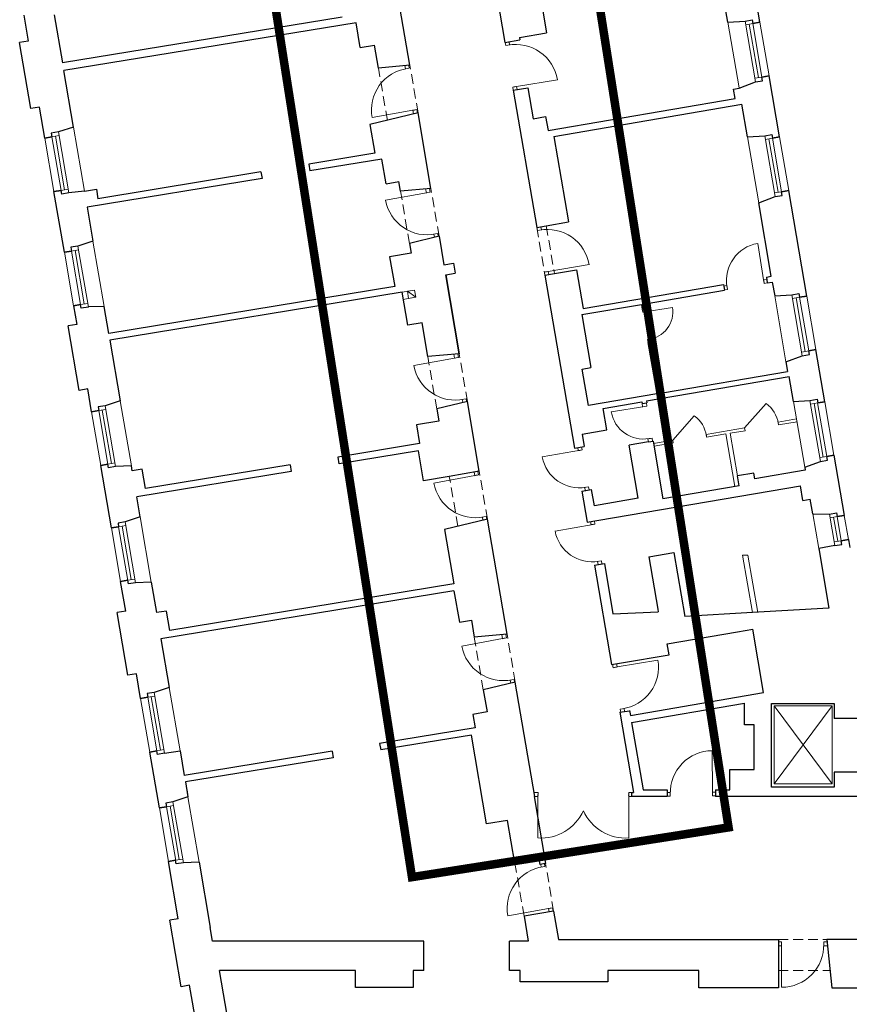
# Model space of a CAD drawing. Header units: millimetres. Extents: x 6904000 to 7075021, y 297772 to 407623.
# Tile 58 of 91: x 7027939 to 7028795, y 324844 to 325859. Entities that reach past the tile are written whole.
import ezdxf

# ---------------------------------------------------------------- set-up
doc = ezdxf.new("R2010")
doc.units = ezdxf.units.MM
doc.linetypes.add('MCS - 2 piętro - koncepcja (2026.04.17)_do wysłania$0$DASHED', pattern=[19.05, 12.7, -6.35])
for name, color, linetype, lineweight in [('MCS - 2 piętro - koncepcja (2026.04.17)_do wysłania$0$Drzwi i okna', 8, 'Continuous', 9), ('MCS - 2 piętro - koncepcja (2026.04.17)_do wysłania$0$Kanały wentylacyjne', 8, 'Continuous', 9), ('MCS - 2 piętro - koncepcja (2026.04.17)_do wysłania$0$Przekrojowa', 8, 'Continuous', 25), ('MCS - 2 piętro - koncepcja (2026.04.17)_do wysłania$0$Ramka', 8, 'Continuous', 9), ('MCS - 2 piętro - koncepcja (2026.04.17)_do wysłania$0$S3_obrys zakresu', 8, 'Continuous', 5), ('MCS - 2 piętro - koncepcja (2026.04.17)_do wysłania$0$Widokowa', 8, 'Continuous', 9)]:
    doc.layers.add(name, color=color, linetype=linetype, lineweight=lineweight)

# ---------------------------------------------------------------- blocks, each defined once
blk = doc.blocks.new('MCS - 2 piętro - koncepcja (2026.04.17)_do wysłania$0$zw$2918')
at = {"layer": 'MCS - 2 piętro - koncepcja (2026.04.17)_do wysłania$0$Drzwi i okna', "color": 0}
for p, q in [((1286.2, -1419.9), (1285.2, -1413.4)), ((1295.1, -1418.5), (1286.2, -1419.9)), ((1294.1, -1418.6), (1293, -1412.1)), ((1079.3, -1467.8), (1078.1, -1461.3)), ((1087.1, -1466.4), (1086.1, -1460.7)), ((1078.3, -1468), (1087.1, -1466.4)), ((1308.2, -1504.4), (1392.6, -1490.5)), ((1309.2, -1504.2), (1300.4, -1505.7)), ((1300.4, -1505.7), (1301.4, -1512.1)), ((1309.3, -1510.8), (1308.2, -1504.4)), ((1094.6, -1553.4), (1010.4, -1568.4)), ((1093.6, -1553.5), (1102.4, -1552)), ((1095.9, -1561.1), (1094.6, -1553.4)), ((1102.4, -1552), (1103.7, -1559.1)), ((1122.3, -1723.7), (1038.2, -1739.1)), ((1120.8, -1715.6), (1122.3, -1723.7)), ((1121.3, -1723.8), (1130.1, -1722.2)), ((1130.1, -1722.2), (1128.8, -1714.9)), ((1137, -1809.3), (1145.8, -1807.7)), ((1145.8, -1807.7), (1146.9, -1813.6)), ((1351.6, -1801.4), (1350.5, -1794.9)), ((1360.5, -1799.9), (1351.6, -1801.4)), ((1359.5, -1800.1), (1358.4, -1793.6)), ((1138, -1809.1), (1139.1, -1815.5)), ((1818.8, -1907), (1805.9, -1828.1)), ((1374.6, -1885.7), (1365.7, -1887.1)), ((1365.7, -1887.1), (1366.8, -1893.5)), ((1373.6, -1885.8), (1458, -1871.9)), ((1374.7, -1892.2), (1373.6, -1885.8)), ((1817.9, -1901.6), (1819.4, -1910.5)), ((1824.5, -1901.5), (1818.1, -1902.6)), ((1742.2, -1915), (1735.7, -1916.1)), ((1743.5, -1922.9), (1737, -1924)), ((1742, -1914), (1743.5, -1922.9)), ((1819.4, -1910.5), (1825.8, -1909.4)), ((1568.7, -1970.2), (1567.6, -1963.7)), ((1568.7, -1970.2), (1630.4, -1960.2)), ((1577.6, -1968.8), (1568.7, -1970.2)), ((1575.6, -1969), (1574.5, -1962.5)), ((1585.5, -2025.1), (1578.6, -2026.3)), ((1578.6, -2026.3), (1579.6, -2032.7)), ((1586.5, -2031.5), (1585.5, -2025.1)), ((1180.6, -2064.7), (1096.5, -2080.2)), ((1179.1, -2056.7), (1180.6, -2064.7)), ((1179.6, -2064.9), (1188.4, -2063.3)), ((1188.4, -2063.3), (1187.1, -2056.2)), ((1195.3, -2150.4), (1204.2, -2148.8)), ((1196.3, -2150.2), (1197.3, -2155.8)), ((1204.2, -2148.8), (1205.2, -2154.5)), ((1572.8, -2164.4), (1503.7, -2175.8)), ((1568.4, -2165.1), (1567.3, -2158.6)), ((1568.4, -2165.1), (1577.2, -2163.6)), ((1577.2, -2163.6), (1576.2, -2157.1)), ((1579.3, -2231.1), (1588.2, -2229.7)), ((1580.4, -2237.5), (1579.3, -2231.1)), ((1588.2, -2229.7), (1589.2, -2236.1)), ((1434.7, -2249.2), (1435.8, -2255.6)), ((1434.8, -2255.8), (1443.7, -2254.2)), ((1443.7, -2254.2), (1442.6, -2247.8)), ((1440.3, -2254.8), (1361.5, -2268.6)), ((1222, -2307.2), (1137.9, -2322.7)), ((1220.8, -2300.3), (1222, -2307.2)), ((1221.1, -2307.4), (1229.9, -2305.8)), ((1229.9, -2305.8), (1228.6, -2298.7)), ((1448.1, -2331.5), (1456.9, -2330)), ((1449.1, -2331.4), (1450.2, -2337.9)), ((1456.9, -2330), (1458.1, -2336.5)), ((1236.8, -2392.9), (1245.6, -2391.2)), ((1237.8, -2392.7), (1238.9, -2399)), ((1245.6, -2391.2), (1246.7, -2397)), ((1466.6, -2407.6), (1387.8, -2421.4)), ((1461, -2402), (1462.2, -2408.4)), ((1461.2, -2408.5), (1470, -2407)), ((1470, -2407), (1468.9, -2400.6)), ((1474.4, -2484.3), (1483.3, -2482.8)), ((1475.4, -2484.1), (1476.5, -2490.6)), ((1483.3, -2482.8), (1484.4, -2489.3)), ((1278, -2635.3), (1279.5, -2643.3)), ((1287.4, -2641.9), (1286, -2634.6)), ((1279.5, -2643.3), (1195.4, -2658.8)), ((1278.5, -2643.5), (1287.4, -2641.9)), ((1507.8, -2703.3), (1506.6, -2696.3)), ((1514.5, -2695), (1515.7, -2701.9)), ((1515.7, -2701.9), (1600, -2687.6)), ((1516.7, -2701.7), (1507.8, -2703.3)), ((1294.2, -2729), (1303.1, -2727.4)), ((1295.2, -2728.8), (1296.4, -2735.1)), ((1303.1, -2727.4), (1304.2, -2733.2)), ((1531.2, -2787.4), (1522.3, -2788.9)), ((1522.3, -2788.9), (1523.3, -2794.9)), ((1530.2, -2787.6), (1531.2, -2793.6)), ((1712.5, -2960), (1712.1, -2874.5)), ((1352.7, -2961.1), (1346.2, -2961.1)), ((1352.6, -2970.1), (1352.7, -2961.1)), ((1539.7, -2970.1), (1539.7, -2961.1)), ((1539.7, -2961.1), (1546.2, -2961.1)), ((1625.6, -2960.5), (1619, -2960.5)), ((1625.6, -2959.5), (1625.6, -2968.5)), ((1712.5, -2959), (1712.5, -2968)), ((1719, -2960), (1712.5, -2960)), ((1346.2, -2969.1), (1352.6, -2969.1)), ((1352.6, -2969.1), (1352.5, -3054.6)), ((1546.2, -2969.1), (1539.7, -2969.1)), ((1539.7, -2969.1), (1539.8, -3054.6)), ((1625.6, -2968.5), (1619, -2968.5)), ((1712.5, -2968), (1719, -2968)), ((1367, -3113.2), (1366, -3107.4)), ((1359.2, -3114.6), (1358.2, -3109)), ((1358.2, -3114.8), (1367, -3113.2)), ((1374.5, -3200.2), (1290.3, -3215.2)), ((1373.5, -3200.3), (1382.3, -3198.7)), ((1375.7, -3207.2), (1374.5, -3200.2)), ((1382.3, -3198.7), (1383.6, -3205.9)), ((1855.3, -3269), (1848.8, -3269)), ((1855.3, -3278), (1855.3, -3269)), ((1942.2, -3278.2), (1942.2, -3269.2)), ((1942.2, -3269.2), (1948.8, -3269.2)), ((1848.8, -3277), (1855.3, -3277)), ((1855.3, -3277), (1855.1, -3362.5)), ((1942.2, -3277.2), (1950.1, -3277.2))]:
    blk.add_line(p, q, dxfattribs=at)
at = {"layer": 'MCS - 2 piętro - koncepcja (2026.04.17)_do wysłania$0$Drzwi i okna', "color": 0, "ltscale": 1.6}
for p, q in [((1778.9, -2208.5), (1823.5, -2158.4)), ((1630.6, -2233.8), (1675.1, -2183.8))]:
    blk.add_line(p, q, dxfattribs=at)
for centre, radius, start, end in [((1307, -1504.4), 86.7, 9.2331, 100.8437), ((1095.7, -1553), 86.7, 98.6519, 190.2626), ((1123.5, -1723.6), 86.7, 190.2929, 281.9036), ((1372.3, -1885.9), 86.7, 9.2331, 100.8437), ((1573.2, -1968.6), 57.8, 276.9522, 8.388), ((1181.8, -2064.7), 86.7, 190.2929, 281.9036), ((1787, -2208.6), 62, 8.3094, 53.9766), ((1638.7, -2234), 62, 8.3094, 53.9766), ((1223.3, -2307.2), 86.7, 190.2929, 281.9036), ((1280.8, -2643.3), 86.7, 190.2929, 281.9036), ((1514.5, -2702.3), 86.7, 278.1541, 9.7648), ((1712.3, -2961.3), 86.7, 90.1458, 181.7564), ((1359.1, -2959.4), 95.4, 266.0716, 335.8764), ((1533.3, -2959.4), 95.4, 204.1236, 273.9284), ((1375.7, -3199.7), 86.7, 98.6519, 190.2626), ((1855.5, -3275.8), 86.7, 269.7794, 1.39)]:
    blk.add_arc(centre, radius, start, end, dxfattribs=at)
at = {"layer": 'MCS - 2 piętro - koncepcja (2026.04.17)_do wysłania$0$Drzwi i okna', "color": 0}
for centre, radius, start, end in [((1292.2, -1427.9), 78.2, 277.7082, 281.0068), ((1084.2, -1475.9), 78.2, 278.4889, 281.7875), ((1139.7, -1799.9), 78.2, 98.7681, 102.0666), ((1819.3, -1904.7), 77.8, 99.9306, 189.3047), ((1357.5, -1809.3), 78.2, 277.7082, 281.0068), ((1741.5, -1918.6), 78.2, 7.6634, 10.962), ((1198.1, -2141), 78.2, 98.7681, 102.0666), ((1570.3, -2164.2), 67.5, 189.8932, 279.8733), ((1569.9, -2153.5), 78.2, 277.7578, 281.0564), ((1437.9, -2254.4), 77.8, 190.5203, 279.8944), ((1452.6, -2332), 78.2, 98.2531, 101.5517), ((1239.5, -2383.4), 78.2, 98.7681, 102.0666), ((1479, -2484.8), 78.2, 98.2531, 101.5517), ((1464.2, -2407.1), 77.8, 190.5203, 279.8944), ((1297, -2719.6), 78.2, 98.7681, 102.0666), ((1525.4, -2779.5), 78.2, 97.9911, 101.2896), ((1430.8, -2965.8), 78.2, 178.2653, 181.5639), ((1461.5, -2965.8), 78.2, 358.4361, 1.7347), ((1634.4, -2963.8), 78.2, 358.6209, 1.9195), ((1364.1, -3122.6), 78.2, 278.4889, 281.7875), ((1933.4, -3273.7), 78.2, 178.2545, 181.5531)]:
    blk.add_arc(centre, radius, start, end, dxfattribs=at)
at = {"layer": 'MCS - 2 piętro - koncepcja (2026.04.17)_do wysłania$0$Kanały wentylacyjne', "color": 0}
for p, q in [((1093.3, -1925.2), (1072.1, -1928.8)), ((1083.1, -1926.9), (1097.9, -1924.4)), ((1085.7, -1941.7), (1083.1, -1926.9)), ((1083.1, -1926.9), (1100.4, -1939.1)), ((1097.9, -1924.4), (1100.4, -1939.1)), ((1095.9, -1939.9), (1074.7, -1943.6)), ((1100.4, -1939.1), (1085.7, -1941.7))]:
    blk.add_line(p, q, dxfattribs=at)
at = {"layer": 'MCS - 2 piętro - koncepcja (2026.04.17)_do wysłania$0$Przekrojowa', "color": 0, "ltscale": 1.6}
for p, q in [((1228.6, -1087.3), (1284.5, -1413.5)), ((1810.6, -1372), (1765.9, -1110.8)), ((1088.2, -1460.3), (1044.3, -1204)), ((1744.4, -1371.7), (1726.2, -1265.1)), ((1360.5, -1336.6), (1370.3, -1393.8)), ((291.7, -1357.4), (300.8, -1410.7)), ((354.4, -1356.4), (371.4, -1455.7)), ((948.4, -1361.1), (371.4, -1455.7)), ((977.1, -1372.9), (374.1, -1471.7)), ((985.8, -1424), (977.1, -1372.9)), ((1744.4, -1371.7), (1780, -1369.3)), ((1314.1, -1403.4), (1370.3, -1393.8)), ((300.8, -1410.7), (283, -1413.7)), ((306.3, -1549.7), (283, -1413.7)), ((985.8, -1424), (1015.4, -1419)), ((1023.5, -1466.3), (1015.4, -1419)), ((1284.5, -1413.5), (1314.9, -1408.3)), ((1314.1, -1403.4), (1314.9, -1408.3)), ((1088.2, -1460.3), (1023.5, -1466.3)), ((394, -1588), (374.1, -1471.7)), ((1851, -1608.5), (1829.5, -1482.4)), ((1767.7, -1507.6), (1801.4, -1495)), ((1301.4, -1512.1), (1331.8, -1506.9)), ((1301.4, -1512.1), (1349.9, -1795)), ((1331.8, -1506.9), (1342.8, -1571)), ((1755.8, -1509.6), (1767.7, -1507.6)), ((1759.2, -1529.2), (1755.8, -1509.6)), ((1373.3, -1595.2), (1759.2, -1529.2)), ((1385.2, -1607.3), (1773.4, -1541)), ((1784.9, -1608.2), (1773.4, -1541)), ((324, -1546.7), (306.3, -1549.7)), ((335, -1610.7), (324, -1546.7)), ((1105, -1558.9), (1005.9, -1583.1)), ((1131.6, -1714.6), (1105, -1558.9)), ((1005.9, -1583.1), (1016, -1642.1)), ((1342.8, -1571), (1368.4, -1566.6)), ((1368.4, -1566.6), (1373.3, -1595.2)), ((394, -1588), (363, -1598.1)), ((1385.2, -1607.3), (1415.4, -1783.7)), ((1784.9, -1608.2), (1820.4, -1605.9)), ((1016, -1642.1), (879.6, -1664.5)), ((879.6, -1664.5), (882, -1678.3)), ((1030.2, -1654), (882, -1678.3)), ((1039, -1705.1), (1030.2, -1654)), ((780.9, -1680.6), (444.6, -1735.8)), ((780.9, -1680.6), (783.3, -1694.4)), ((783.3, -1694.4), (422.3, -1753.6)), ((1039, -1705.1), (1065.6, -1700.6)), ((1069, -1720.4), (1065.6, -1700.6)), ((375.3, -1846.3), (353.9, -1721.1)), ((416.6, -1720.1), (384.4, -1723.7)), ((416.6, -1720.1), (441.3, -1716.1)), ((441.3, -1716.1), (444.6, -1735.8)), ((1131.6, -1714.6), (1069, -1720.4)), ((1907.2, -1936.8), (1869.9, -1718.9)), ((1808.1, -1744.1), (1841.9, -1731.6)), ((1834, -1895.8), (1808.1, -1744.1)), ((422.3, -1753.6), (434.3, -1823.6)), ((1369.8, -1791.6), (1415.4, -1783.8)), ((1349.9, -1795), (1369.8, -1791.6)), ((434.3, -1823.6), (403.3, -1833.7)), ((1148.5, -1813.2), (1087.4, -1828.1)), ((1148.5, -1813.2), (1158.6, -1872.4)), ((1087.4, -1828.1), (1090.9, -1848.4)), ((1090.9, -1848.4), (1046.5, -1856)), ((1046.5, -1856), (1057, -1917.1)), ((1158.6, -1872.4), (1178.3, -1869)), ((1178.3, -1869), (1181.9, -1889.7)), ((1386.7, -1890.1), (1432.3, -1882.3)), ((1432.3, -1882.3), (1445.9, -1962.2)), ((1162.2, -1893.1), (1181.9, -1889.7)), ((1162.2, -1893.1), (1190, -2055.7)), ((1190, -2055.7), (1162.2, -1893.1)), ((1366.8, -1893.5), (1386.7, -1890.1)), ((1366.8, -1893.5), (1427.9, -2250.3)), ((1823.8, -1897.6), (1834, -1895.8)), ((1823.8, -1897.6), (1825.8, -1909.4)), ((1825.8, -1909.4), (1836.1, -1907.7)), ((1836.1, -1907.7), (1841, -1936.4)), ((1057, -1917.1), (466.8, -2013.8)), ((1072.1, -1928.8), (469.2, -2027.6)), ((1083.8, -1996.7), (1072.1, -1928.8)), ((1445.9, -1962.2), (1735.1, -1912.7)), ((1577.8, -1951.8), (1737.1, -1924.6)), ((1735.1, -1912.7), (1737.1, -1924.6)), ((1841, -1936.4), (1876.5, -1934.1)), ((394.2, -1956.7), (400.7, -1995.2)), ((457.3, -1957.9), (424.7, -1959.2)), ((466.8, -2013.8), (457.3, -1957.9)), ((1443, -1974.9), (1566, -1953.8)), ((1566, -1953.8), (1567.6, -1963.7)), ((1567.6, -1963.7), (1579.5, -1961.7)), ((1577.8, -1951.8), (1579.5, -1961.7)), ((1443, -1974.9), (1461.8, -2084.3)), ((400.7, -1995.2), (383, -1998.2)), ((405.7, -2131.3), (383, -1998.2)), ((1113.3, -1991.7), (1083.8, -1996.7)), ((1125.3, -2061.7), (1113.3, -1991.7)), ((469.2, -2027.6), (490.6, -2152.8)), ((1579.5, -2032.7), (1591.3, -2030.7)), ((1591.3, -2030.7), (1609.4, -2136.1)), ((1579.5, -2032.7), (1597.6, -2138.1)), ((1944.4, -2154.6), (1926, -2047.2)), ((1190, -2055.7), (1125.3, -2061.7)), ((1864.2, -2072.4), (1898, -2059.9)), ((1443.8, -2087.3), (1461.8, -2084.3)), ((1456.6, -2162.2), (1443.8, -2087.3)), ((1609.4, -2136.1), (1867.6, -2092)), ((1864.2, -2072.4), (1867.6, -2092)), ((1576.5, -2153), (1871.2, -2102.6)), ((1880, -2154.2), (1871.2, -2102.6)), ((423.5, -2128.2), (405.7, -2131.3)), ((431.6, -2175.6), (423.5, -2128.2)), ((490.6, -2152.8), (459.6, -2162.9)), ((1597.6, -2138.1), (1456.6, -2162.2)), ((1576.5, -2153), (1577.1, -2156.9)), ((1880, -2154.2), (1913.8, -2152)), ((1206.8, -2154.3), (1143.8, -2169.6)), ((1143.8, -2169.6), (1148, -2194.6)), ((1231.4, -2298.2), (1206.8, -2154.3)), ((1486.8, -2168.3), (1566.6, -2154.7)), ((1494.4, -2212.7), (1486.8, -2168.3)), ((1566.6, -2154.7), (1567.3, -2158.6)), ((1567.3, -2158.6), (1577.1, -2156.9)), ((1148, -2194.6), (1101.7, -2202.5)), ((1101.7, -2202.5), (1108.3, -2241.1)), ((1443.7, -2221.3), (1494.4, -2212.7)), ((1443.7, -2221.3), (1448.1, -2246.9)), ((1108.3, -2241.1), (939.6, -2268.7)), ((1427.9, -2250.3), (1448.1, -2246.9)), ((1580.4, -2237.5), (1540.9, -2244.3)), ((1559.1, -2353.8), (1540.9, -2244.3)), ((1580.4, -2237.5), (1590.2, -2235.8)), ((1590.2, -2235.8), (1610, -2355.2)), ((939.6, -2268.7), (941.9, -2282.5)), ((1105.7, -2255.7), (942.1, -2282.5)), ((1116.4, -2317.8), (1105.7, -2255.7)), ((1963.3, -2265), (1984.5, -2389.1)), ((472.5, -2415.1), (450.5, -2285.9)), ((513.6, -2287.2), (481, -2288.5)), ((515.2, -2297), (513.6, -2287.2)), ((536, -2293.6), (515.2, -2297)), ((542.8, -2333.8), (536, -2293.6)), ((840.9, -2284.9), (542.8, -2333.8)), ((840.9, -2284.9), (843.2, -2298.7)), ((1903.1, -2289.6), (1935.3, -2277.7)), ((1903.1, -2289.6), (1904.2, -2295.8)), ((843.2, -2298.7), (524.5, -2351)), ((1169.6, -2308.7), (1116.4, -2317.8)), ((1231.4, -2298.2), (1169.6, -2308.7)), ((1797.7, -2301.8), (1764.2, -2307.5)), ((1767.8, -2328.2), (1764.2, -2307.5)), ((1799.8, -2313.6), (1797.7, -2301.8)), ((1904.2, -2295.8), (1799.8, -2313.6)), ((1443.1, -2339), (1463.3, -2335.6)), ((1468.9, -2369.2), (1463.3, -2335.6)), ((1607.4, -2376.9), (1894.2, -2327.9)), ((1767.8, -2328.2), (1610, -2355.2)), ((1899.4, -2358.5), (1894.2, -2327.9)), ((531.5, -2392.3), (524.5, -2351)), ((1443.1, -2339), (1454.1, -2403.1)), ((1559.1, -2353.8), (1468.9, -2369.2)), ((1899.4, -2358.5), (1914.5, -2355.9)), ((1919.6, -2385.9), (1914.5, -2355.9)), ((531.5, -2392.3), (500.6, -2402.4)), ((1248.3, -2396.7), (1159.9, -2418.3)), ((1288.9, -2634.3), (1248.3, -2396.7)), ((1474.3, -2399.7), (1607.4, -2376.9)), ((1919.6, -2385.9), (1953.9, -2386.5)), ((1454.1, -2403.1), (1474.3, -2399.7)), ((1159.9, -2418.3), (1179.1, -2530.4)), ((1965, -2451.5), (1931.8, -2457.2)), ((1931.8, -2457.2), (1952.9, -2580.6)), ((1931.8, -2457.2), (1932.7, -2462.3)), ((1993, -2438.8), (1993.9, -2444.3)), ((1993, -2438.8), (1995.8, -2455.3)), ((1581.5, -2474.7), (1632.8, -2465.9)), ((1581.5, -2474.7), (1599.9, -2582.3)), ((1632.8, -2465.9), (1655.4, -2598)), ((1469.3, -2491.8), (1489.5, -2488.4)), ((1469.3, -2491.8), (1504.5, -2696.8)), ((1489.5, -2488.4), (1507.2, -2591.9)), ((501.9, -2586.6), (491.4, -2525.5)), ((554.5, -2526.7), (522, -2528)), ((554.5, -2526.7), (565.3, -2589.8)), ((1179.1, -2530.4), (592.9, -2626.5)), ((1179.2, -2544.6), (574.5, -2643.7)), ((1179.2, -2544.6), (1190.3, -2609.6)), ((501.9, -2586.6), (484.1, -2589.6)), ((506.2, -2718.7), (484.1, -2589.6)), ((586, -2586.4), (565.3, -2589.8)), ((592.9, -2626.5), (586, -2586.4)), ((1507.2, -2591.9), (1600.9, -2588.2)), ((1599.9, -2582.3), (1600.9, -2588.2)), ((1795.1, -2589.8), (1655.4, -2598)), ((1952.9, -2580.6), (1795.1, -2589.8)), ((1190.3, -2609.6), (1215.2, -2605.3)), ((1215.2, -2605.3), (1221.2, -2640.6)), ((1288.9, -2634.3), (1221.2, -2640.6)), ((1619.4, -2653.9), (1764.3, -2629.1)), ((1764.3, -2629.1), (1795.8, -2623.7)), ((1818.2, -2754.8), (1795.8, -2623.7)), ((574.5, -2643.7), (591.7, -2744.2)), ((1623.2, -2676.5), (1619.4, -2653.9)), ((1524.7, -2693.4), (1623.2, -2676.5)), ((1504.5, -2696.8), (1524.7, -2693.4)), ((523.9, -2715.7), (506.2, -2718.7)), ((532.7, -2767), (523.9, -2715.7)), ((1305.8, -2732.9), (1239.8, -2748.9)), ((1346.2, -2969.1), (1305.8, -2732.9)), ((591.7, -2744.2), (560.7, -2754.3)), ((1239.8, -2748.9), (1247.6, -2794.5)), ((1543.2, -2801.8), (1818.2, -2754.8)), ((1545.7, -2816.2), (1778.5, -2776.4)), ((1778.5, -2821.3), (1778.5, -2776.4)), ((1834.3, -2949.8), (1834.3, -2777)), ((1834.3, -2777), (1963.9, -2777)), ((1963.9, -2777), (1963.9, -2808.1)), ((1247.6, -2794.5), (1218, -2799.6)), ((1218, -2799.6), (1222.7, -2827.2)), ((1521.4, -2795.4), (1541.5, -2792)), ((1521.4, -2795.4), (1549.7, -2961.1)), ((1541.6, -2791.9), (1543.2, -2801.8)), ((1545.7, -2816.2), (1569.5, -2955.1)), ((1798.5, -2821.3), (1778.5, -2821.3)), ((1798.5, -2913.3), (1798.5, -2821.3)), ((2011.9, -2808.1), (1963.9, -2808.1)), ((1222.7, -2827.2), (1025.6, -2859.6)), ((1215.3, -2842.4), (1028, -2873.1)), ((1246.6, -3025.7), (1215.3, -2842.4)), ((1025.6, -2859.6), (1028, -2873.1)), ((571.3, -2992.7), (551.6, -2877.4)), ((582.2, -2880), (614, -2874.6)), ((614, -2874.6), (622.7, -2925.6)), ((927.6, -2875.6), (622.7, -2925.6)), ((927.6, -2875.6), (930, -2889.1)), ((930, -2889.1), (625, -2939.1)), ((1748.5, -2955.1), (1748.5, -2913.3)), ((1748.5, -2913.3), (1798.5, -2913.3)), ((2011.9, -2919.1), (1963.9, -2919.1)), ((1963.9, -2919.1), (1963.9, -2949.8)), ((625, -2939.1), (630.3, -2970)), ((627.8, -2955), (630.3, -2970)), ((1546.2, -2969.1), (1546.2, -2961.1)), ((1546.2, -2961.1), (1549.7, -2961.1)), ((1569.5, -2955.1), (1619, -2955.1)), ((1619, -2955.1), (1619, -2969.1)), ((1719, -2955.1), (1748.5, -2955.1)), ((1719, -2955.1), (1719, -2969.1)), ((1963.9, -2949.8), (1834.3, -2949.8)), ((630.3, -2970), (599.3, -2980)), ((1344.5, -2969.1), (1368.1, -3107.1)), ((1346.2, -2969.1), (1344.5, -2969.1)), ((1619, -2969.1), (1546.2, -2969.1)), ((1787.9, -2969.1), (1719, -2969.1)), ((2011.9, -2969.1), (1787.9, -2969.1)), ((1290, -3018.3), (1246.6, -3025.7)), ((1305.1, -3106.7), (1290, -3018.3)), ((610.4, -3221.4), (590.2, -3103.1)), ((653.3, -3104.3), (620.7, -3105.6)), ((653.3, -3104.3), (676.4, -3239.5)), ((1354.4, -3098.3), (1305.1, -3106.7)), ((1354.4, -3098.3), (1356.3, -3109.1)), ((1368.1, -3107.1), (1356.3, -3109.1)), ((1384.9, -3205.7), (1323.8, -3216.1)), ((1384.9, -3205.7), (1394.9, -3264.1)), ((610.4, -3221.4), (592.7, -3224.4)), ((616.1, -3361.4), (592.7, -3224.4)), ((1323.8, -3216.1), (1332.6, -3267.4)), ((681.2, -3267.4), (676.4, -3239.5)), ((1116.8, -3267.4), (681.2, -3267.4)), ((1116.8, -3328.1), (1116.8, -3267.4)), ((1332.6, -3267.4), (1293.8, -3267.4)), ((1293.8, -3328.1), (1293.8, -3267.4)), ((1394.9, -3264.1), (1848.8, -3264.1)), ((1848.8, -3264.1), (1848.8, -3328.1)), ((2013.9, -3264.1), (1948.8, -3264.1)), ((1948.8, -3264.3), (1958.7, -3363.7)), ((717.2, -3454.7), (695.6, -3328.1)), ((975.8, -3328.1), (695.6, -3328.1)), ((975.8, -3363.1), (975.8, -3328.1)), ((1116.8, -3328.1), (1094.8, -3328.1)), ((1094.8, -3328.1), (1094.8, -3363.1)), ((1315.8, -3328.1), (1293.8, -3328.1)), ((1315.8, -3351.7), (1315.8, -3328.1)), ((1684.8, -3328.1), (1496.8, -3328.1)), ((1496.8, -3328.1), (1496.8, -3351.7)), ((1684.8, -3363.7), (1684.8, -3328.1)), ((1848.8, -3328.1), (1848.8, -3363.7)), ((633.8, -3358.4), (616.1, -3361.4)), ((654.4, -3478.6), (633.8, -3358.4)), ((1094.8, -3363.1), (975.8, -3363.1)), ((1496.8, -3351.7), (1315.8, -3351.7)), ((1848.8, -3363.7), (1684.8, -3363.7)), ((1958.7, -3363.7), (2196.9, -3363.7))]:
    blk.add_line(p, q, dxfattribs=at)
at = {"layer": 'MCS - 2 piętro - koncepcja (2026.04.17)_do wysłania$0$Przekrojowa', "color": 0}
for p, q in [((1780, -1369.3), (1794.5, -1366.8)), ((1794.5, -1366.8), (1795.9, -1374.5)), ((1795.9, -1374.5), (1810.6, -1372)), ((1810.6, -1372), (1795.9, -1374.5)), ((1814.7, -1484.9), (1829.5, -1482.4)), ((1829.5, -1482.4), (1814.7, -1484.9)), ((1801.4, -1495), (1816, -1492.5)), ((1816, -1492.5), (1814.7, -1484.9)), ((363, -1598.1), (348.4, -1600.6)), ((348.4, -1600.6), (349.7, -1608.2)), ((1820.4, -1605.9), (1835, -1603.4)), ((1835, -1603.4), (1836.3, -1611.1)), ((349.7, -1608.2), (335, -1610.7)), ((335, -1610.7), (349.7, -1608.2)), ((1836.3, -1611.1), (1851, -1608.5)), ((1851, -1608.5), (1836.3, -1611.1)), ((368.6, -1718.6), (353.9, -1721.1)), ((353.9, -1721.1), (368.6, -1718.6)), ((369.9, -1726.3), (368.6, -1718.6)), ((384.5, -1723.8), (369.9, -1726.3)), ((1855.2, -1721.5), (1869.9, -1718.9)), ((1869.9, -1718.9), (1855.2, -1721.5)), ((1856.5, -1729.1), (1855.2, -1721.5)), ((1841.9, -1731.6), (1856.5, -1729.1)), ((390, -1843.8), (375.3, -1846.3)), ((375.3, -1846.3), (390, -1843.8)), ((403.3, -1833.7), (388.7, -1836.1)), ((388.7, -1836.1), (390, -1843.8)), ((1876.5, -1934.1), (1891.1, -1931.7)), ((1891.1, -1931.7), (1892.4, -1939.3)), ((1892.4, -1939.3), (1907.2, -1936.8)), ((1907.2, -1936.8), (1892.4, -1939.3)), ((408.9, -1954.2), (394.2, -1956.7)), ((394.2, -1956.7), (408.9, -1954.2)), ((410.2, -1961.9), (408.9, -1954.2)), ((424.8, -1959.4), (410.2, -1961.9)), ((1911.3, -2049.7), (1926, -2047.2)), ((1926, -2047.2), (1911.3, -2049.7)), ((1912.6, -2057.4), (1911.3, -2049.7)), ((1898, -2059.9), (1912.6, -2057.4)), ((1913.8, -2152), (1928.4, -2149.5)), ((1928.4, -2149.5), (1929.7, -2157.2)), ((446.3, -2173), (431.6, -2175.6)), ((431.6, -2175.6), (446.3, -2173)), ((459.6, -2162.9), (445, -2165.4)), ((445, -2165.4), (446.3, -2173)), ((1929.7, -2157.2), (1944.4, -2154.6)), ((1944.4, -2154.6), (1929.7, -2157.2)), ((1948.6, -2267.6), (1963.3, -2265)), ((1963.3, -2265), (1948.6, -2267.6)), ((1949.9, -2275.2), (1948.6, -2267.6)), ((465.2, -2283.4), (450.5, -2285.9)), ((450.5, -2285.9), (465.2, -2283.4)), ((466.5, -2291.1), (465.2, -2283.4)), ((481.1, -2288.6), (466.5, -2291.1)), ((1935.3, -2277.7), (1949.9, -2275.2)), ((1953.9, -2386.5), (1968.5, -2384)), ((1953.9, -2386.5), (1968.5, -2384)), ((1968.5, -2384), (1969.8, -2391.6)), ((1969.8, -2391.6), (1984.5, -2389.1)), ((1984.5, -2389.1), (1969.8, -2391.6)), ((487.3, -2412.6), (472.5, -2415.1)), ((472.5, -2415.1), (487.3, -2412.6)), ((500.6, -2402.4), (486, -2404.9)), ((486, -2404.9), (487.3, -2412.6)), ((1965, -2451.5), (1979.6, -2449)), ((1978.3, -2441.4), (1993, -2438.8)), ((1993, -2438.8), (1978.3, -2441.4)), ((1979.6, -2449), (1978.3, -2441.4)), ((506.1, -2523), (491.4, -2525.5)), ((491.4, -2525.5), (506.1, -2523)), ((507.5, -2530.6), (506.1, -2523)), ((522, -2528.1), (507.5, -2530.6)), ((560.7, -2754.3), (546.1, -2756.8)), ((546.1, -2756.8), (547.4, -2764.4)), ((547.4, -2764.4), (532.7, -2767)), ((532.7, -2767), (547.4, -2764.4)), ((566.3, -2874.8), (551.6, -2877.4)), ((551.6, -2877.4), (566.3, -2874.8)), ((567.6, -2882.5), (566.3, -2874.8)), ((582.2, -2880), (567.6, -2882.5)), ((599.3, -2980), (584.7, -2982.5)), ((584.7, -2982.5), (586, -2990.2)), ((586, -2990.2), (571.3, -2992.7)), ((571.3, -2992.7), (586, -2990.2)), ((604.9, -3100.6), (590.2, -3103.1)), ((590.2, -3103.1), (604.9, -3100.6)), ((606.2, -3108.2), (604.9, -3100.6)), ((620.8, -3105.7), (606.2, -3108.2))]:
    blk.add_line(p, q, dxfattribs=at)
at = {"layer": 'MCS - 2 piętro - koncepcja (2026.04.17)_do wysłania$0$Widokowa', "color": 0, "ltscale": 1.6}
for p, q in [((1767.6, -1507.4), (1744.4, -1371.7)), ((1829.5, -1482.4), (1810.6, -1372)), ((394, -1588), (416.6, -1720.1)), ((335, -1610.7), (353.9, -1721.1)), ((1808.1, -1744.1), (1784.9, -1608.2)), ((1869.9, -1718.9), (1851, -1608.5)), ((434.3, -1823.6), (457.3, -1957.9)), ((375.3, -1846.3), (394.2, -1956.7)), ((1864.2, -2072.4), (1841, -1936.4)), ((1926, -2047.2), (1907.2, -1936.8)), ((490.6, -2152.8), (513.6, -2287.2)), ((1903.1, -2289.6), (1880, -2154.2)), ((1963.3, -2265), (1944.4, -2154.6)), ((431.6, -2175.6), (450.5, -2285.9)), ((1886.2, -2190.1), (1847.9, -2196.7)), ((1778.9, -2208.5), (1699.5, -2222)), ((1779.9, -2214.4), (1778.9, -2208.5)), ((1848.9, -2202.6), (1847.9, -2196.7)), ((1887.1, -2196.1), (1848.9, -2202.6)), ((1630.6, -2233.8), (1591, -2240.6)), ((1631.6, -2239.8), (1630.6, -2233.8)), ((1700.6, -2228), (1699.5, -2222)), ((1740.3, -2221.2), (1700.6, -2228)), ((1758.9, -2329.8), (1740.3, -2221.2)), ((1779.9, -2214.4), (1749.2, -2219.6)), ((1764.2, -2307.5), (1749.2, -2219.6)), ((1631.6, -2239.8), (1592, -2246.5)), ((531.5, -2392.3), (554.5, -2526.7)), ((1919.6, -2385.9), (1931.8, -2457.2)), ((1984.5, -2389.1), (1993, -2438.8)), ((472.5, -2415.1), (491.4, -2525.5)), ((1774.9, -2471.5), (1785.9, -2470.9)), ((1774.9, -2471.5), (1795.2, -2589.8)), ((1785.9, -2470.9), (1806.1, -2589.2)), ((591.7, -2744.2), (614, -2874.6)), ((532.7, -2767), (551.6, -2877.4)), ((1959.8, -2781.8), (1840.2, -2943)), ((1959.8, -2943), (1840.2, -2781.8)), ((1959.8, -2781.8), (1840.2, -2781.8)), ((1840.2, -2781.8), (1840.2, -2943)), ((1959.8, -2943), (1959.8, -2781.8)), ((1840.2, -2943), (1959.8, -2943)), ((630.3, -2970), (653.3, -3104.3)), ((571.3, -2992.7), (590.2, -3103.1))]:
    blk.add_line(p, q, dxfattribs=at)
at = {"layer": 'MCS - 2 piętro - koncepcja (2026.04.17)_do wysłania$0$Widokowa', "color": 0}
for p, q in [((1780, -1369.3), (1801.4, -1495)), ((1795.9, -1374.5), (1781.3, -1377)), ((1788.6, -1375.7), (1807.4, -1486.1)), ((1795.8, -1374.3), (1814.7, -1484.9)), ((1814.7, -1484.9), (1800.1, -1487.4)), ((384.5, -1723.8), (363, -1598.1)), ((349.7, -1608.2), (364.3, -1605.7)), ((368.7, -1718.9), (349.7, -1608.2)), ((375.9, -1717.4), (357, -1607)), ((1820.4, -1605.9), (1841.9, -1731.6)), ((1836.3, -1611.1), (1821.7, -1613.6)), ((1829, -1612.3), (1847.9, -1722.7)), ((1836.3, -1610.8), (1855.2, -1721.5)), ((368.6, -1718.6), (383.2, -1716.1)), ((1855.2, -1721.5), (1840.6, -1724)), ((390, -1843.8), (404.6, -1841.3)), ((408.9, -1954.4), (390, -1843.8)), ((416.2, -1953), (397.3, -1842.6)), ((424.8, -1959.4), (403.3, -1833.7)), ((1876.5, -1934.1), (1898, -2059.9)), ((1892.4, -1939.3), (1877.8, -1941.8)), ((1885.1, -1940.6), (1904, -2051)), ((1892.4, -1939.1), (1911.3, -2049.7)), ((408.9, -1954.2), (423.5, -1951.7)), ((1911.3, -2049.7), (1896.7, -2052.2)), ((1913.8, -2152), (1935.3, -2277.7)), ((446.3, -2173), (460.9, -2170.5)), ((465.2, -2283.7), (446.3, -2173)), ((472.5, -2282.2), (453.6, -2171.8)), ((481.1, -2288.6), (459.6, -2162.9)), ((1929.7, -2157.2), (1915.1, -2159.7)), ((1922.4, -2158.4), (1941.3, -2268.8)), ((1929.6, -2156.9), (1948.6, -2267.6)), ((1948.6, -2267.6), (1934, -2270)), ((465.2, -2283.4), (479.8, -2280.9)), ((1965, -2451.5), (1953.9, -2386.5)), ((1969.8, -2391.6), (1955.2, -2394.1)), ((1971, -2442.6), (1962.5, -2392.9)), ((1978.3, -2441.6), (1969.8, -2391.6)), ((487.3, -2412.6), (501.9, -2410.1)), ((506.2, -2523.2), (487.3, -2412.6)), ((513.4, -2521.7), (494.6, -2411.3)), ((522, -2528.1), (500.6, -2402.4)), ((1978.3, -2441.4), (1963.7, -2443.9)), ((506.1, -2523), (520.7, -2520.5)), ((547.4, -2764.4), (562, -2762)), ((582.2, -2880), (560.7, -2754.3)), ((566.4, -2875.1), (547.4, -2764.4)), ((573.6, -2873.6), (554.7, -2763.2)), ((566.3, -2874.8), (580.9, -2872.3)), ((620.8, -3105.7), (599.3, -2980)), ((586, -2990.2), (600.6, -2987.7)), ((605, -3100.8), (586, -2990.2)), ((612.2, -3099.3), (593.3, -2988.9)), ((604.9, -3100.6), (619.5, -3098.1))]:
    blk.add_line(p, q, dxfattribs=at)
at = {"layer": 'MCS - 2 piętro - koncepcja (2026.04.17)_do wysłania$0$Widokowa', "color": 0, "linetype": 'MCS - 2 piętro - koncepcja (2026.04.17)_do wysłania$0$DASHED', "ltscale": 1.6}
for p, q in [((1105, -1558.9), (1088.2, -1460.3)), ((1042, -1574.3), (1023.5, -1466.3)), ((1087.4, -1828.1), (1069, -1720.4)), ((1148.5, -1813.2), (1131.6, -1714.6)), ((1349.9, -1795), (1366.8, -1893.5)), ((1369.8, -1791.6), (1386.7, -1890.1)), ((1143.8, -2169.6), (1125.3, -2061.7)), ((1206.8, -2154.3), (1190, -2055.7)), ((1187.2, -2411.6), (1169.6, -2308.7)), ((1248.3, -2396.7), (1231.4, -2298.2)), ((1305.8, -2732.9), (1288.9, -2634.3)), ((1239.8, -2748.9), (1221.2, -2640.6)), ((1323.8, -3216.1), (1305.1, -3106.7)), ((1384.9, -3205.7), (1368.1, -3107.1)), ((1848.8, -3264.1), (1948.8, -3264.1)), ((1848.8, -3328.1), (1955.2, -3328.1))]:
    blk.add_line(p, q, dxfattribs=at)

msp = doc.modelspace()

# ---------------------------------------------------------------- linework, layer by layer
at = {"layer": 'MCS - 2 piętro - koncepcja (2026.04.17)_do wysłania$0$S3_obrys zakresu', "color": 1, "ltscale": 1.6, "true_color": 0xff0000, "const_width": 8.77}
msp.add_lwpolyline([(7028126.9, 326357), (7028453.5, 326408.3), (7028670.5, 325026.1), (7028343.9, 324974.8)], close=True, dxfattribs=at)

# ---------------------------------------------------------------- block references
at = {"layer": 'MCS - 2 piętro - koncepcja (2026.04.17)_do wysłania$0$Ramka', "xscale": 0.5, "yscale": 0.5, "zscale": 0.5}
msp.add_blockref('MCS - 2 piętro - koncepcja (2026.04.17)_do wysłania$0$zw$2918', (7027797.6, 326542.5), dxfattribs=at)

doc.saveas('drawing.dxf')
